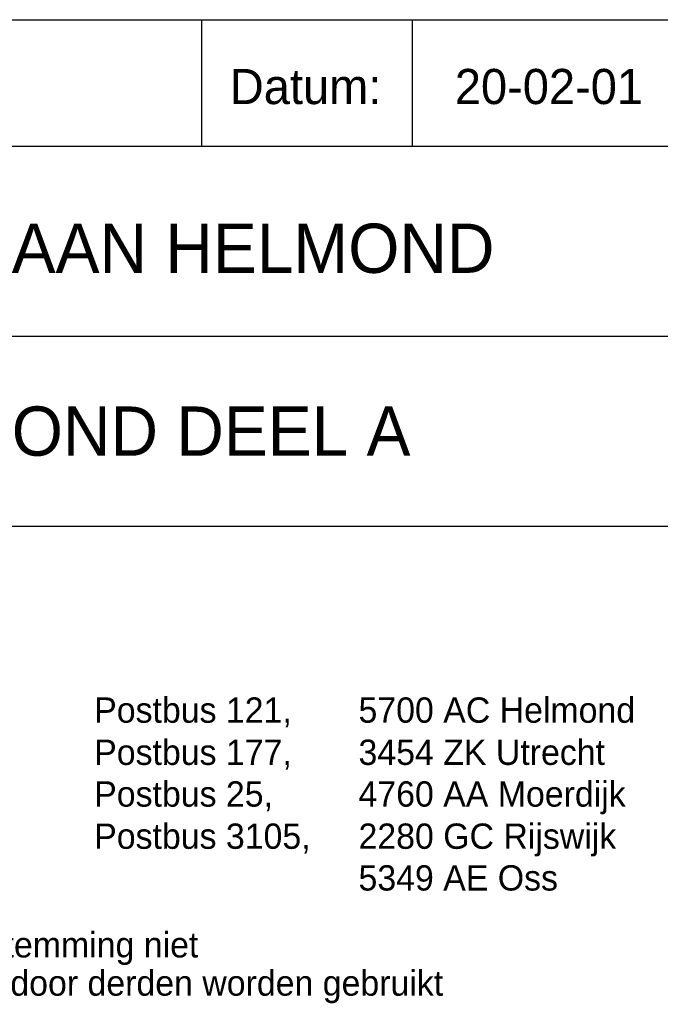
# Model space of a CAD drawing. Header units: millimetres. Extents: x -6587 to 170951, y 244 to 951952.
# Tile 85 of 102: x 159757 to 164312, y 868152 to 875152. Entities that reach past the tile are written whole.
import ezdxf

# ---------------------------------------------------------------- set-up
doc = ezdxf.new("R2010")
doc.units = ezdxf.units.MM
doc.header["$LTSCALE"] = 100
doc.layers.get('0').update_dxf_attribs({"linetype": 'CONTINUOUS'})
doc.layers.add('BL$4----', color=7, linetype='CONTINUOUS')
doc.styles.add('BURO-018', font='BUROFONT.shx', dxfattribs={"height": 180})
doc.styles.add('BURO-025', font='BUROFONT.shx', dxfattribs={"height": 250})
doc.styles.add('BURO-035', font='BUROFONT.shx', dxfattribs={"height": 350})
doc.styles.add('BURO-050', font='BUROFONT.shx', dxfattribs={"height": 500})

# ---------------------------------------------------------------- blocks, each defined once
blk = doc.blocks.new('KUIJPERSKLEUR')
at = {"color": 1}
for p, q in [((-185, 73), (-10, 73)), ((-99, 64), (-99, 73)), ((-84, 64), (-84, 73)), ((-185, 64), (-10, 64)), ((-185, 50.5), (-55, 50.5)), ((-185, 37), (-10, 37))]:
    blk.add_line(p, q, dxfattribs=at)
for s, height, style, p in [('Datum:', 2.5, 'BURO-025', (-97, 67)), ('Postbus 121, ', 1.8, 'BURO-018', (-106.643, 23.014)), ('5700 AC Helmond', 1.8, 'BURO-018', (-87.849, 23.014)), ('Postbus 177, ', 1.8, 'BURO-018', (-106.643, 20.014)), ('3454 ZK Utrecht', 1.8, 'BURO-018', (-87.849, 20.014)), ('Postbus 25, ', 1.8, 'BURO-018', (-106.643, 17.048)), ('4760 AA Moerdijk', 1.8, 'BURO-018', (-87.849, 17.048)), ('Postbus 3105,', 1.8, 'BURO-018', (-106.643, 14.048)), ('2280 GC Rijswijk', 1.8, 'BURO-018', (-87.849, 14.048)), ('5349 AE Oss', 1.8, 'BURO-018', (-87.849, 11.082)), ('Deze tekening blijft eigendom en mag zonder onze schriftelijke toestemming niet', 1.8, 'BURO-018', (-185, 6.326)), ('gekopieerd of aan derden ter inzage worden gegeven, noch voor of door derden worden gebruikt', 1.8, 'BURO-018', (-185, 3.607))]:
    blk.add_text(s, height=height, dxfattribs=dict(at, style=style)).set_placement(p)
at = {"color": 150, "style": 'BURO-025'}
for tag, p in [('TKSCHAAL', (-167, 67)), ('TKBLADNR', (-124, 67)), ('TKDATCREAT', (-81, 67)), ('TKDATA', (-30, 67)), ('TKINIT', (-30, 58)), ('PRPRLEID', (-30, 49)), ('PRGRLEID', (-30, 40))]:
    blk.add_attdef(tag, p, '', height=2.5, dxfattribs=at)
at = {"color": 3, "style": 'BURO-035'}
for tag, p in [('PROMSCHR', (-177, 55)), ('TK1OMSCHR', (-177, 42))]:
    blk.add_attdef(tag, p, '', height=3.5, dxfattribs=at)
at = {"color": 1, "style": 'BURO-025'}
blk.add_attdef('TKFILE', (-4, 40), '', height=2.5, rotation=90, dxfattribs=at)
blk.add_attdef('PRNAAM', (-30, 31.5), '', height=2.5, dxfattribs=at)
at = {"color": 4, "style": 'BURO-050'}
blk.add_attdef('TKTEKNR', (-48, 19), '', height=5, dxfattribs=at)

msp = doc.modelspace()

# ---------------------------------------------------------------- block references
at = {"layer": 'BL$4----'}
ref = msp.add_blockref('KUIJPERSKLEUR', (170950.7, 867852.4), dxfattribs=dict(at, xscale=100, yscale=100, zscale=100))
ref.add_attrib('TKDATCREAT', '20-02-01', (162850.7, 874552.4), dxfattribs={"layer": '0', "color": 150, "height": 250, "style": 'BURO-025'})
ref.add_attrib('PROMSCHR', 'OPLEIDINGSCENTRUM KM-LAAN HELMOND', (153250.7, 873352.4), dxfattribs={"layer": '0', "color": 3, "height": 350, "style": 'BURO-035'})
ref.add_attrib('TK1OMSCHR', 'W-INSTALLATIE BEGANE GROND DEEL A', (153250.7, 872052.4), dxfattribs={"layer": '0', "color": 3, "height": 350, "style": 'BURO-035'})

doc.saveas('drawing.dxf')
